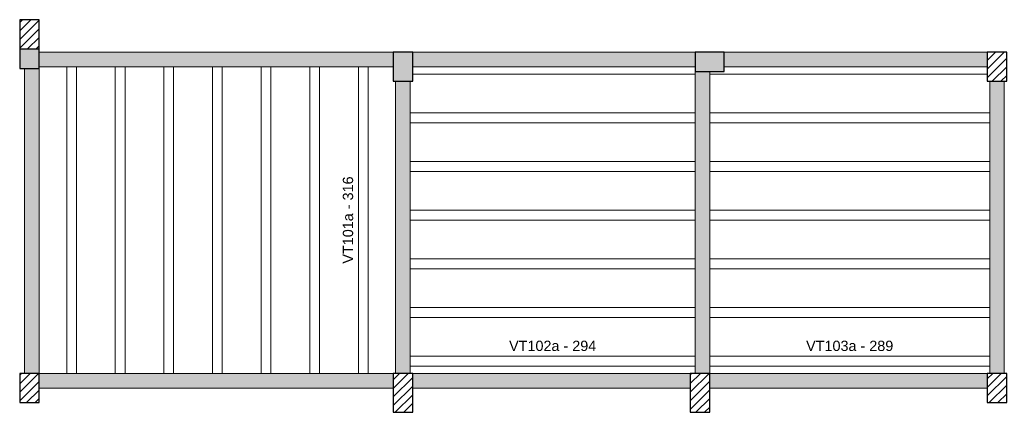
# Model space of a CAD drawing. Header units: millimetres. Extents: x 0 to 119, y 0 to 84.
# Tile 10 of 14: x 50 to 70, y 58 to 66. Entities that reach past the tile are written whole.
import ezdxf

# ---------------------------------------------------------------- set-up
doc = ezdxf.new("R2010")
doc.units = ezdxf.units.MM
doc.header["$MEASUREMENT"] = 0
doc.linetypes.add('NULL', pattern=[0])
for name, color, linetype, lineweight in [('DT-Hachura pilar em laje', 252, 'Continuous', 5), ('DT-Hachura viga em laje', 254, 'Continuous', 5), ('FO-Hachura pilar que morre', 106, 'Continuous', 5), ('FO-Hachura pilar que passa', 19, 'Continuous', 5), ('FO-Hachuras das lajes', 1, 'Continuous', 20), ('FO-Pilares', 4, 'Continuous', 30), ('FO-Textos das lajes', 3, 'Continuous', 20), ('FO-Vigas', 1, 'Continuous', 20)]:
    doc.layers.add(name, color=color, linetype=linetype, lineweight=lineweight)
doc.styles.add('Arial', font='txt')

msp = doc.modelspace()

# ---------------------------------------------------------------- hatches: boundary and pattern name
at = {"layer": 'DT-Hachura pilar em laje', "linetype": 'Continuous'}
for points in [[(57.6396, 64.6565), (57.8396, 64.6565), (58.0396, 64.6565), (58.0396, 64.9565), (58.0396, 65.2565), (57.8396, 65.2565), (57.6396, 65.2565), (57.6396, 64.9565)], [(64.4484, 64.8565), (64.4484, 65.0565), (64.4484, 65.2565), (64.1484, 65.2565), (63.8484, 65.2565), (63.8484, 65.0565), (63.8484, 64.8565), (64.1484, 64.8565)]]:
    msp.add_hatch(color=252, dxfattribs=at).paths.add_polyline_path(points)
h = msp.add_hatch(dxfattribs=at)
h.set_pattern_fill('ANSI31', color=252, style=0)
h.paths.add_polyline_path([(69.8574, 64.6565), (70.0574, 64.6565), (70.2574, 64.6565), (70.2574, 64.9565), (70.2574, 65.2565), (70.0574, 65.2565), (69.8574, 65.2565), (69.8574, 64.9565)])
h = msp.add_hatch(dxfattribs=at)
h.set_pattern_fill('ANSI31', color=252, style=0)
h.paths.add_polyline_path([(49.9574, 58.0551), (50.1574, 58.0551), (50.3574, 58.0551), (50.3574, 58.3551), (50.3574, 58.6551), (50.1574, 58.6551), (49.9574, 58.6551), (49.9574, 58.3551)])
h = msp.add_hatch(dxfattribs=at)
h.set_pattern_fill('ANSI31', color=252, style=0)
h.paths.add_polyline_path([(57.6396, 57.8551), (57.8396, 57.8551), (58.0396, 57.8551), (58.0396, 58.2551), (58.0396, 58.6551), (57.8396, 58.6551), (57.6396, 58.6551), (57.6396, 58.2551)])
h = msp.add_hatch(dxfattribs=at)
h.set_pattern_fill('ANSI31', color=252, style=0)
h.paths.add_polyline_path([(63.7484, 57.8551), (63.9484, 57.8551), (64.1484, 57.8551), (64.1484, 58.2551), (64.1484, 58.6551), (63.9484, 58.6551), (63.7484, 58.6551), (63.7484, 58.2551)])
h = msp.add_hatch(dxfattribs=at)
h.set_pattern_fill('ANSI31', color=252, style=0)
h.paths.add_polyline_path([(69.8574, 58.0551), (70.0574, 58.0551), (70.2574, 58.0551), (70.2574, 58.3551), (70.2574, 58.6551), (70.0574, 58.6551), (69.8574, 58.6551), (69.8574, 58.3551)])
at = {"layer": 'DT-Hachura viga em laje', "linetype": 'Continuous'}
for points in [[(57.6396, 65.2563), (57.6396, 65.2563), (50.3574, 65.2563), (50.3574, 64.9563), (57.6396, 64.9563), (57.6396, 65.2563)], [(63.8484, 65.2563), (63.8484, 65.2563), (58.0396, 65.2563), (58.0396, 64.9563), (63.8484, 64.9563), (63.8484, 65.2563)], [(69.8574, 65.2563), (69.8574, 65.2563), (64.4484, 65.2563), (64.4484, 64.9563), (69.8574, 64.9563), (69.8574, 65.2563)], [(50.3574, 64.9225), (50.3574, 64.9225), (50.0574, 64.9225), (50.0574, 58.6551), (50.3574, 58.6551), (50.3574, 64.9225)], [(64.1484, 64.8563), (64.1484, 64.8563), (63.8484, 64.8563), (63.8484, 58.6551), (64.1484, 58.6551), (64.1484, 64.8563)], [(57.9896, 64.6563), (57.9896, 64.6563), (57.6896, 64.6563), (57.6896, 58.6551), (57.9896, 58.6551), (57.9896, 64.6563)], [(70.2074, 64.6563), (70.2074, 64.6563), (69.9074, 64.6563), (69.9074, 58.6551), (70.2074, 58.6551), (70.2074, 64.6563)], [(57.6396, 58.6537), (57.6396, 58.6537), (50.3574, 58.6537), (50.3574, 58.3537), (57.6396, 58.3537), (57.6396, 58.6537)], [(63.7484, 58.6537), (63.7484, 58.6537), (58.0396, 58.6537), (58.0396, 58.3537), (63.7484, 58.3537), (63.7484, 58.6537)], [(69.8574, 58.6537), (69.8574, 58.6537), (64.1484, 58.6537), (64.1484, 58.3537), (69.8574, 58.3537), (69.8574, 58.6537)]]:
    msp.add_hatch(color=254, dxfattribs=at).paths.add_polyline_path(points)
at = {"layer": 'FO-Hachura pilar que morre', "linetype": 'Continuous'}
h = msp.add_hatch(color=106, dxfattribs=at)
h.paths.add_polyline_path([(49.9574, 64.9225), (50.1574, 64.9225), (50.3574, 64.9225), (50.3574, 65.4225), (50.3574, 65.9225), (50.1574, 65.9225), (49.9574, 65.9225), (49.9574, 65.4225)])
h.paths.add_polyline_path([(49.9574, 65.3225), (50.1574, 65.3225), (50.3574, 65.3225), (50.3574, 65.6225), (50.3574, 65.9225), (50.1574, 65.9225), (49.9574, 65.9225), (49.9574, 65.6225)], flags=0)
at = {"layer": 'FO-Hachura pilar que passa', "linetype": 'Continuous'}
h = msp.add_hatch(dxfattribs=at)
h.set_pattern_fill('ANSI31', color=19, style=0)
h.paths.add_polyline_path([(49.9574, 65.3225), (50.1574, 65.3225), (50.3574, 65.3225), (50.3574, 65.6225), (50.3574, 65.9225), (50.1574, 65.9225), (49.9574, 65.9225), (49.9574, 65.6225)])

# ---------------------------------------------------------------- linework, layer by layer
at = {"layer": 'FO-Hachuras das lajes'}
for p, q in [((50.9238, 64.6565), (50.9238, 64.9565)), ((51.1238, 64.6565), (51.1238, 64.9565)), ((51.9238, 64.6565), (51.9238, 64.9565)), ((52.1238, 64.6565), (52.1238, 64.9565)), ((52.9238, 64.6565), (52.9238, 64.9565)), ((53.1238, 64.6565), (53.1238, 64.9565)), ((53.9238, 64.6565), (53.9238, 64.9565)), ((54.1238, 64.6565), (54.1238, 64.9565)), ((54.9238, 64.6565), (54.9238, 64.9565)), ((55.1238, 64.6565), (55.1238, 64.9565)), ((55.9238, 64.6565), (55.9238, 64.9565)), ((56.1238, 64.6565), (56.1238, 64.9565)), ((56.9238, 64.6565), (56.9238, 64.9565)), ((57.1238, 64.6565), (57.1238, 64.9565)), ((58.0398, 64.8055), (63.8488, 64.8055)), ((64.1488, 64.8055), (64.4488, 64.8055)), ((64.4488, 64.8055), (69.8578, 64.8055)), ((50.9238, 58.6555), (50.9238, 64.6565)), ((51.1238, 58.6555), (51.1238, 64.6565)), ((51.9238, 58.6555), (51.9238, 64.6565)), ((52.1238, 58.6555), (52.1238, 64.6565)), ((52.9238, 58.6555), (52.9238, 64.6565)), ((53.1238, 58.6555), (53.1238, 64.6565)), ((53.9238, 58.6555), (53.9238, 64.6565)), ((54.1238, 58.6555), (54.1238, 64.6565)), ((54.9238, 58.6555), (54.9238, 64.6565)), ((55.1238, 58.6555), (55.1238, 64.6565)), ((55.9238, 58.6555), (55.9238, 64.6565)), ((56.1238, 58.6555), (56.1238, 64.6565)), ((56.9238, 58.6555), (56.9238, 64.6565)), ((57.1238, 58.6555), (57.1238, 64.6565)), ((57.9898, 64.0055), (58.0398, 64.0055)), ((58.0398, 64.0055), (63.8488, 64.0055)), ((64.1488, 64.0055), (64.4488, 64.0055)), ((64.4488, 64.0055), (69.8578, 64.0055)), ((69.8578, 64.0055), (69.9078, 64.0055)), ((57.9898, 63.8055), (58.0398, 63.8055)), ((58.0398, 63.8055), (63.8488, 63.8055)), ((64.1488, 63.8055), (64.4488, 63.8055)), ((64.4488, 63.8055), (69.8578, 63.8055)), ((69.8578, 63.8055), (69.9078, 63.8055)), ((57.9898, 63.0055), (58.0398, 63.0055)), ((58.0398, 63.0055), (63.8488, 63.0055)), ((64.1488, 63.0055), (64.4488, 63.0055)), ((64.4488, 63.0055), (69.8578, 63.0055)), ((69.8578, 63.0055), (69.9078, 63.0055)), ((57.9898, 62.8055), (58.0398, 62.8055)), ((58.0398, 62.8055), (63.8488, 62.8055)), ((64.1488, 62.8055), (64.4488, 62.8055)), ((64.4488, 62.8055), (69.8578, 62.8055)), ((69.8578, 62.8055), (69.9078, 62.8055)), ((57.9898, 62.0055), (58.0398, 62.0055)), ((58.0398, 62.0055), (63.8488, 62.0055)), ((64.1488, 62.0055), (64.4488, 62.0055)), ((64.4488, 62.0055), (69.8578, 62.0055)), ((69.8578, 62.0055), (69.9078, 62.0055)), ((57.9898, 61.8055), (58.0398, 61.8055)), ((58.0398, 61.8055), (63.8488, 61.8055)), ((64.1488, 61.8055), (64.4488, 61.8055)), ((64.4488, 61.8055), (69.8578, 61.8055)), ((69.8578, 61.8055), (69.9078, 61.8055)), ((57.9898, 61.0055), (58.0398, 61.0055)), ((58.0398, 61.0055), (63.8488, 61.0055)), ((64.1488, 61.0055), (64.4488, 61.0055)), ((64.4488, 61.0055), (69.8578, 61.0055)), ((69.8578, 61.0055), (69.9078, 61.0055)), ((57.9898, 60.8055), (58.0398, 60.8055)), ((58.0398, 60.8055), (63.8488, 60.8055)), ((64.1488, 60.8055), (64.4488, 60.8055)), ((64.4488, 60.8055), (69.8578, 60.8055)), ((69.8578, 60.8055), (69.9078, 60.8055)), ((57.9898, 60.0055), (58.0398, 60.0055)), ((58.0398, 60.0055), (63.8488, 60.0055)), ((64.1488, 60.0055), (64.4488, 60.0055)), ((64.4488, 60.0055), (69.8578, 60.0055)), ((69.8578, 60.0055), (69.9078, 60.0055)), ((57.9898, 59.8055), (58.0398, 59.8055)), ((58.0398, 59.8055), (63.8488, 59.8055)), ((64.1488, 59.8055), (64.4488, 59.8055)), ((64.4488, 59.8055), (69.8578, 59.8055)), ((69.8578, 59.8055), (69.9078, 59.8055)), ((57.9898, 59.0055), (58.0398, 59.0055)), ((58.0398, 59.0055), (63.8488, 59.0055)), ((64.1488, 59.0055), (64.4488, 59.0055)), ((64.4488, 59.0055), (69.8578, 59.0055)), ((69.8578, 59.0055), (69.9078, 59.0055)), ((57.9898, 58.8055), (58.0398, 58.8055)), ((58.0398, 58.8055), (63.8488, 58.8055)), ((64.1488, 58.8055), (64.4488, 58.8055)), ((64.4488, 58.8055), (69.8578, 58.8055)), ((69.8578, 58.8055), (69.9078, 58.8055))]:
    msp.add_line(p, q, dxfattribs=at)
at = {"layer": 'FO-Pilares'}
msp.add_line((49.9574, 65.3225), (50.3574, 65.3225), dxfattribs=at)
for points in [[(49.9574, 64.9225), (50.1574, 64.9225), (50.3574, 64.9225), (50.3574, 65.4225), (50.3574, 65.9225), (50.1574, 65.9225), (49.9574, 65.9225), (49.9574, 65.4225), (49.9574, 64.9225)], [(57.6396, 64.6565), (57.8396, 64.6565), (58.0396, 64.6565), (58.0396, 64.9565), (58.0396, 65.2565), (57.8396, 65.2565), (57.6396, 65.2565), (57.6396, 64.9565), (57.6396, 64.6565)], [(64.4484, 64.8565), (64.4484, 65.0565), (64.4484, 65.2565), (64.1484, 65.2565), (63.8484, 65.2565), (63.8484, 65.0565), (63.8484, 64.8565), (64.1484, 64.8565), (64.4484, 64.8565)], [(69.8574, 64.6565), (70.0574, 64.6565), (70.2574, 64.6565), (70.2574, 64.9565), (70.2574, 65.2565), (70.0574, 65.2565), (69.8574, 65.2565), (69.8574, 64.9565), (69.8574, 64.6565)], [(49.9574, 58.0551), (50.1574, 58.0551), (50.3574, 58.0551), (50.3574, 58.3551), (50.3574, 58.6551), (50.1574, 58.6551), (49.9574, 58.6551), (49.9574, 58.3551), (49.9574, 58.0551)], [(57.6396, 57.8551), (57.8396, 57.8551), (58.0396, 57.8551), (58.0396, 58.2551), (58.0396, 58.6551), (57.8396, 58.6551), (57.6396, 58.6551), (57.6396, 58.2551), (57.6396, 57.8551)], [(63.7484, 57.8551), (63.9484, 57.8551), (64.1484, 57.8551), (64.1484, 58.2551), (64.1484, 58.6551), (63.9484, 58.6551), (63.7484, 58.6551), (63.7484, 58.2551), (63.7484, 57.8551)], [(69.8574, 58.0551), (70.0574, 58.0551), (70.2574, 58.0551), (70.2574, 58.3551), (70.2574, 58.6551), (70.0574, 58.6551), (69.8574, 58.6551), (69.8574, 58.3551), (69.8574, 58.0551)]]:
    msp.add_lwpolyline(points, close=True, dxfattribs=at)
at = {"layer": 'FO-Vigas'}
for p, q in [((50.3574, 65.2565), (57.6396, 65.2565)), ((58.0396, 65.2565), (63.8484, 65.2565)), ((64.4484, 65.2565), (69.8574, 65.2565)), ((50.0574, 58.6551), (50.0574, 64.9225)), ((50.3574, 64.9565), (57.6396, 64.9565)), ((50.3574, 58.6551), (50.3574, 64.9225)), ((58.0396, 64.9565), (63.8484, 64.9565)), ((63.8484, 58.6551), (63.8484, 64.8565)), ((64.1484, 58.6551), (64.1484, 64.8565)), ((64.4484, 64.9565), (69.8574, 64.9565)), ((57.6896, 58.6551), (57.6896, 64.6565)), ((57.9896, 58.6551), (57.9896, 64.6565)), ((69.9074, 58.6551), (69.9074, 64.6565)), ((70.2074, 58.6551), (70.2074, 64.6565)), ((50.3574, 58.6537), (57.6396, 58.6537)), ((58.0396, 58.6537), (63.7484, 58.6537)), ((64.1484, 58.6537), (69.8574, 58.6537)), ((50.3574, 58.3537), (57.6396, 58.3537)), ((58.0396, 58.3537), (63.7484, 58.3537)), ((64.1484, 58.3537), (69.8574, 58.3537))]:
    msp.add_line(p, q, dxfattribs=at)

# ---------------------------------------------------------------- texts
at = {"layer": 'FO-Textos das lajes', "linetype": 'NULL', "insert": (56.8179, 61.8055), "char_height": 0.2118, "width": 3.514551, "attachment_point": 8, "rotation": 90.00021, "line_spacing_factor": 0.798, "style": 'Arial'}
msp.add_mtext('VT101a - 316', dxfattribs=at)
at = {"layer": 'FO-Textos das lajes', "linetype": 'NULL', "char_height": 0.2118, "width": 3.514551, "attachment_point": 8, "line_spacing_factor": 0.798, "style": 'Arial'}
for s, insert in [('VT102a - 294', (60.9188, 59.1114)), ('VT103a - 289', (67.0278, 59.1114))]:
    msp.add_mtext(s, dxfattribs=dict(at, insert=insert))

doc.saveas('drawing.dxf')
